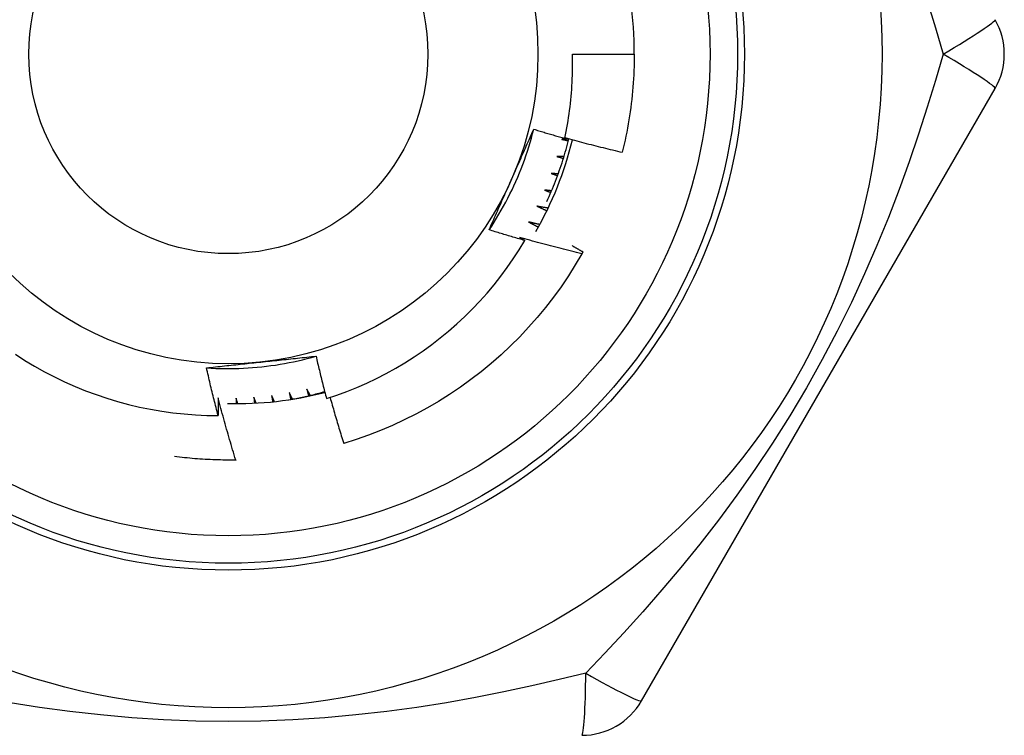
# Model space of a CAD drawing. Header units: inches. Extents: x 6 to 173, y 11 to 93.
# Tile 27 of 214: x 7.43 to 7.711, y 38.058 to 38.262. Entities that reach past the tile are written whole.
import ezdxf

# ---------------------------------------------------------------- set-up
doc = ezdxf.new("R2010")
doc.units = ezdxf.units.IN
doc.header["$MEASUREMENT"] = 0
doc.layers.add('Visible Edges(ANSI)', color=7, linetype='Continuous', lineweight=25)
doc.layers.add('Visible Tangent Edges(ANSI)', color=7, linetype='Continuous', lineweight=25)

msp = doc.modelspace()

# ---------------------------------------------------------------- linework, layer by layer
at = {"layer": 'Visible Edges(ANSI)'}
for p, q in [((7.587875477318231, 38.25253027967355), (7.605590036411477, 38.25253027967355)), ((7.607646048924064, 38.06749098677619), (7.708795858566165, 38.24268759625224)), ((7.49171983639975, 38.13641076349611), (7.491573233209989, 38.13640798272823))]:
    msp.add_line(p, q, dxfattribs=at)
at = {"layer": 'Visible Edges(ANSI)', "flags": 128}
for points in [[(7.585673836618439, 38.22843770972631), (7.585883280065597, 38.22942687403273), (7.586082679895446, 38.23041837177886), (7.5862719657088, 38.23141199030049), (7.586451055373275, 38.23240725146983), (7.586619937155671, 38.23340404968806), (7.586778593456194, 38.23440230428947), (7.586927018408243, 38.23540193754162), (7.58706520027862, 38.23640287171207), (7.587193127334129, 38.2374050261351), (7.58731079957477, 38.23840832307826), (7.587418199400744, 38.23941268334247), (7.587515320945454, 38.24041802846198), (7.587602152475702, 38.24142427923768), (7.587678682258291, 38.24243135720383), (7.587744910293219, 38.24343918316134), (7.587800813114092, 38.24444767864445), (7.587846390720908, 38.24545676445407), (7.587881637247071, 38.24646636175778), (7.587906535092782, 38.24747639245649), (7.587921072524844, 38.24848677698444), (7.58792523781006, 38.24949743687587), (7.587919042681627, 38.25050829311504), (7.587902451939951, 38.25151926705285), (7.587875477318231, 38.25253027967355)], [(7.605590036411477, 38.25253027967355), (7.605584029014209, 38.25134865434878), (7.605565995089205, 38.25016715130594), (7.605535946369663, 38.24898589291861), (7.605493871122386, 38.2478050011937), (7.60543979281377, 38.24662459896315), (7.605373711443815, 38.2454448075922), (7.605295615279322, 38.24426575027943), (7.605205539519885, 38.24308754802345), (7.605103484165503, 38.24191032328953), (7.604989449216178, 38.24073419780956), (7.604863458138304, 38.23955929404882), (7.604725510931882, 38.23838573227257), (7.604575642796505, 38.23721363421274), (7.604413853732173, 38.23604312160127), (7.604240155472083, 38.23487431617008), (7.60405458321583, 38.23370733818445), (7.603857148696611, 38.23254230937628), (7.60364787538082, 38.23137934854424), (7.603426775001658, 38.23021857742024), (7.603193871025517, 38.22906011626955), (7.602949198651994, 38.2279040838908), (7.602692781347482, 38.22675060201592), (7.602424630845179, 38.22559978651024), (7.602144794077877, 38.22445176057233)], [(7.564060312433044, 38.2022516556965), (7.564789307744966, 38.20335103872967), (7.565501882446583, 38.20446114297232), (7.566197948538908, 38.2055817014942), (7.566877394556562, 38.20671244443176), (7.567540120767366, 38.20785310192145), (7.568186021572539, 38.20900340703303), (7.568815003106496, 38.21016308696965), (7.569426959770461, 38.21133187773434), (7.57002179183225, 38.21250950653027), (7.570599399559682, 38.21369570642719), (7.57115967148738, 38.21489021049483), (7.57170251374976, 38.21609274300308), (7.57222782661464, 38.21730304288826), (7.572735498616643, 38.21852083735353), (7.573225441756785, 38.21974585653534), (7.573697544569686, 38.22097783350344), (7.574151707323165, 38.22221650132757), (7.574587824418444, 38.2234615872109), (7.575005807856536, 38.22471282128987), (7.575405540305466, 38.22596993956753), (7.575786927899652, 38.22723266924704), (7.576149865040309, 38.22850074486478), (7.576494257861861, 38.22977389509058), (7.576819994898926, 38.23105185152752)], [(7.570372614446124, 38.2165004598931), (7.570644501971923, 38.2171111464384), (7.57091613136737, 38.21772128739), (7.57118748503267, 38.2183308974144), (7.571458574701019, 38.21894000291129), (7.571729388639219, 38.21954862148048), (7.571999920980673, 38.22015677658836), (7.572270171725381, 38.22076448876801), (7.57254014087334, 38.22137177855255), (7.572809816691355, 38.22197866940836), (7.573079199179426, 38.22258517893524), (7.573348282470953, 38.22319133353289), (7.573617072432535, 38.2237971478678), (7.573885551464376, 38.22440264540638), (7.574153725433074, 38.22500785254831), (7.574421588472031, 38.22561278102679), (7.574689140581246, 38.22621746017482), (7.574956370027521, 38.22682190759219), (7.575223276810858, 38.2274261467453), (7.575489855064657, 38.2280301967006), (7.575756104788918, 38.22863407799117), (7.57602202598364, 38.22923781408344), (7.576287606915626, 38.22984142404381), (7.576552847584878, 38.23044492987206), (7.576817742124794, 38.23104835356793)], [(7.576817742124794, 38.23104835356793), (7.577185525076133, 38.2309351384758), (7.577553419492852, 38.23082230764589), (7.577921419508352, 38.23070986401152), (7.578289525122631, 38.23059780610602), (7.578657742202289, 38.2304861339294), (7.579026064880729, 38.23037484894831), (7.579394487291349, 38.23026394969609), (7.579763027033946, 38.23015343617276), (7.580131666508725, 38.23004330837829), (7.580500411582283, 38.22993356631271), (7.580869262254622, 38.229824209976), (7.581238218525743, 38.22971524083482), (7.581607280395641, 38.22960665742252), (7.581976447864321, 38.2294984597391), (7.582345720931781, 38.22939064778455), (7.582715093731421, 38.22928322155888), (7.583084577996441, 38.22917618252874), (7.583454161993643, 38.22906952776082), (7.583823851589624, 38.22896326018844), (7.584193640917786, 38.22885737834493), (7.584563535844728, 38.22875188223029), (7.584933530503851, 38.22864677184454), (7.585303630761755, 38.22854204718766), (7.585673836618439, 38.22843770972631)], [(7.585716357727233, 38.22863456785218), (7.586396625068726, 38.22844556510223), (7.58707726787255, 38.22825783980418), (7.587758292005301, 38.22807139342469), (7.588439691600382, 38.22788622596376), (7.589121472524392, 38.22770233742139), (7.58980362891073, 38.22751972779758), (7.590486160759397, 38.22733839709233), (7.591169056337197, 38.22715834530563), (7.591852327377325, 38.2269795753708), (7.592535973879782, 38.22680208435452), (7.593219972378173, 38.22662587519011), (7.593904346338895, 38.22645094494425), (7.594589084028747, 38.22627729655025), (7.59527418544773, 38.22610492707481), (7.595959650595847, 38.22593384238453), (7.596645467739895, 38.22576403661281), (7.597331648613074, 38.22559551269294), (7.598018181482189, 38.22542827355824), (7.598705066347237, 38.22526231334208), (7.599392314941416, 38.2250976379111), (7.600079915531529, 38.22493424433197), (7.600767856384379, 38.2247721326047), (7.601456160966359, 38.22461130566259), (7.602144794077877, 38.22445176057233)], [(7.580543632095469, 38.21033387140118), (7.580875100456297, 38.21105695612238), (7.581200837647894, 38.21178264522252), (7.581520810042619, 38.21251090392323), (7.581834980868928, 38.21324164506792), (7.582143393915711, 38.21397489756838), (7.582445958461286, 38.21471055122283), (7.582742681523, 38.21544854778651), (7.583033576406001, 38.21618893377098), (7.583318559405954, 38.21693154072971), (7.583597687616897, 38.21767644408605), (7.583870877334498, 38.21842347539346), (7.584138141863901, 38.21917268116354), (7.584399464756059, 38.21992396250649), (7.584654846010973, 38.22067731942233), (7.584904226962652, 38.22143265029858), (7.585147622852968, 38.22218994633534), (7.585385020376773, 38.22294916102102), (7.585616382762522, 38.22371020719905), (7.585841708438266, 38.22447305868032), (7.586060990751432, 38.22523769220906), (7.58627420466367, 38.22600404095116), (7.586481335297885, 38.22677203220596), (7.586682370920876, 38.22754164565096), (7.58687731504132, 38.22831285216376)], [(7.586856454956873, 38.2282290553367), (7.586771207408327, 38.2282258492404), (7.586685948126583, 38.2282226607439), (7.586600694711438, 38.2282194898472), (7.586515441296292, 38.22821633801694), (7.586430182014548, 38.22821320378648), (7.586344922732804, 38.22821008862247), (7.58625966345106, 38.22820699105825), (7.586174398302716, 38.22820391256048), (7.586089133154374, 38.22820085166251), (7.586003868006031, 38.22819780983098), (7.585918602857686, 38.22819478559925), (7.585833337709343, 38.22819178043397), (7.585748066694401, 38.22818879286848), (7.585662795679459, 38.22818582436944), (7.585577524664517, 38.2281828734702), (7.585492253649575, 38.22817994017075), (7.585406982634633, 38.22817702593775), (7.585321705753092, 38.2281741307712), (7.585236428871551, 38.22817125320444), (7.585151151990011, 38.22816839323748), (7.585065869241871, 38.22816555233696), (7.58498059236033, 38.22816272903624), (7.58489530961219, 38.22815992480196), (7.58481002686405, 38.22815713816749)], [(7.58481002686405, 38.22815713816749), (7.584890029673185, 38.22813929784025), (7.58497002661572, 38.22812143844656), (7.585050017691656, 38.22810356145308), (7.585130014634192, 38.22808566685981), (7.585209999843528, 38.22806775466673), (7.585289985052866, 38.22804982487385), (7.585369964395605, 38.22803187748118), (7.585449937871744, 38.22801391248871), (7.585529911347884, 38.22799592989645), (7.585609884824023, 38.22797792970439), (7.585689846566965, 38.22795991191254), (7.585769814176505, 38.22794187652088), (7.585849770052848, 38.22792382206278), (7.585929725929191, 38.22790575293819), (7.586009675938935, 38.22788766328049), (7.586089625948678, 38.2278695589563), (7.586169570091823, 38.22785143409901), (7.58624950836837, 38.22783329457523), (7.586329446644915, 38.22781513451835), (7.586409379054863, 38.22779695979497), (7.58648931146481, 38.2277787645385), (7.586569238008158, 38.22776055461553), (7.586649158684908, 38.22774232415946), (7.586729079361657, 38.2277240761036)], [(7.583416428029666, 38.22324035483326), (7.583495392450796, 38.2232183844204), (7.583574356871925, 38.22319639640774), (7.583653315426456, 38.22317439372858), (7.583732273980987, 38.22315237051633), (7.58381122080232, 38.22313032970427), (7.583890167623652, 38.22310827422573), (7.583969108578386, 38.22308619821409), (7.584048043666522, 38.22306410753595), (7.584126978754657, 38.22304199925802), (7.584205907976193, 38.22301987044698), (7.584284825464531, 38.22299772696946), (7.584363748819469, 38.22297556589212), (7.584442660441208, 38.222953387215), (7.584521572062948, 38.22293119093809), (7.584600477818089, 38.22290897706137), (7.58467937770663, 38.22288674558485), (7.584758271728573, 38.22286449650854), (7.584837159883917, 38.22284223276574), (7.584916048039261, 38.22281994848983), (7.584994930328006, 38.22279764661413), (7.585073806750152, 38.22277533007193), (7.585152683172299, 38.22275299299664), (7.585231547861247, 38.22273064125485), (7.585310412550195, 38.22270827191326)], [(7.585463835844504, 38.22320595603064), (7.585378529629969, 38.22320717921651), (7.585293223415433, 38.22320842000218), (7.585207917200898, 38.22320967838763), (7.585122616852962, 38.2232109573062), (7.585037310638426, 38.22321225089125), (7.584952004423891, 38.2232135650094), (7.584866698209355, 38.22321489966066), (7.584781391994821, 38.2232162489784), (7.584696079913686, 38.22321761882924), (7.584610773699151, 38.22321900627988), (7.584525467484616, 38.22322041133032), (7.584440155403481, 38.22322183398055), (7.584354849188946, 38.22322327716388), (7.584269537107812, 38.223224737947), (7.584184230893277, 38.22322621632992), (7.584098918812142, 38.22322771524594), (7.584013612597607, 38.22322923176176), (7.583928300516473, 38.22323076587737), (7.583842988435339, 38.22323231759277), (7.583757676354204, 38.22323388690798), (7.58367236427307, 38.22323547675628), (7.583587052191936, 38.22323708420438), (7.583501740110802, 38.22323870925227), (7.583416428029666, 38.22324035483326)], [(7.581769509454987, 38.21840253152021), (7.581847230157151, 38.21837649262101), (7.581924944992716, 38.21835043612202), (7.582002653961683, 38.21832436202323), (7.582080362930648, 38.21829827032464), (7.582158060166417, 38.21827216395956), (7.582235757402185, 38.21824603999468), (7.582313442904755, 38.2182198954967), (7.582391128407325, 38.21819373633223), (7.582468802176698, 38.21816756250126), (7.582546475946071, 38.21814136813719), (7.582624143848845, 38.21811515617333), (7.58270180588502, 38.21808892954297), (7.582779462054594, 38.21806268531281), (7.582857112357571, 38.21803642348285), (7.58293475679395, 38.21801014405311), (7.583012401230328, 38.21798384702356), (7.583090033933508, 38.21795753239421), (7.583167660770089, 38.21793120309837), (7.583245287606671, 38.21790485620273), (7.583322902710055, 38.21787848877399), (7.583400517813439, 38.21785210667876), (7.583478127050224, 38.21782570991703), (7.583555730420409, 38.21779929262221), (7.583633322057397, 38.21777285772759)], [(7.583812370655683, 38.21826191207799), (7.583727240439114, 38.21826755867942), (7.583642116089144, 38.21827322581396), (7.583556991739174, 38.21827891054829), (7.583471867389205, 38.21828461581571), (7.583386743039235, 38.21829033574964), (7.583301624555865, 38.21829607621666), (7.583216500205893, 38.21830183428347), (7.583131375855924, 38.21830760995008), (7.583046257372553, 38.21831340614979), (7.582961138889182, 38.2183192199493), (7.582876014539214, 38.2183250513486), (7.582790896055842, 38.2183309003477), (7.582705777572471, 38.21833676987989), (7.582620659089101, 38.21834265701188), (7.58253554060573, 38.21834856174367), (7.582450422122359, 38.21835448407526), (7.582365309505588, 38.21836042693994), (7.582280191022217, 38.21836638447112), (7.582195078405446, 38.21837236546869), (7.582109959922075, 38.21837836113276), (7.582024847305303, 38.21838437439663), (7.581939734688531, 38.21839040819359), (7.58185462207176, 38.21839645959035), (7.581769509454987, 38.21840253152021)], [(7.564060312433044, 38.2022516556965), (7.564319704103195, 38.20284276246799), (7.564579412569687, 38.20343388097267), (7.564839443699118, 38.20402504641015), (7.565099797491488, 38.20461628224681), (7.565360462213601, 38.20520762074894), (7.565621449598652, 38.20579908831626), (7.565882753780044, 38.20639071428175), (7.566144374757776, 38.2069825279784), (7.566406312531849, 38.2075745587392), (7.566668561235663, 38.20816683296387), (7.566931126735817, 38.20875937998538), (7.567194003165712, 38.20935223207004), (7.567457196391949, 38.20994541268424), (7.567720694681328, 38.21053895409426), (7.567984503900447, 38.21113288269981), (7.568248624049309, 38.21172722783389), (7.568513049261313, 38.21232201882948), (7.568777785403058, 38.21291728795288), (7.569042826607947, 38.21351305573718), (7.569308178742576, 38.21410935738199), (7.569573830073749, 38.21470621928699), (7.569839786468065, 38.21530367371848), (7.570106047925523, 38.21590174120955), (7.570372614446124, 38.2165004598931)], [(7.579873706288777, 38.21365670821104), (7.579949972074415, 38.21362667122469), (7.580026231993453, 38.21359661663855), (7.580102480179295, 38.21356654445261), (7.580178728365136, 38.21353645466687), (7.580254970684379, 38.21350635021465), (7.580331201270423, 38.21347622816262), (7.580407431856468, 38.21344608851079), (7.580483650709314, 38.21341593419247), (7.580559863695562, 38.21338575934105), (7.58063607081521, 38.21335556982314), (7.58071227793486, 38.21332536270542), (7.580788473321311, 38.21329514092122), (7.580864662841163, 38.21326490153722), (7.580940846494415, 38.21323464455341), (7.581017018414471, 38.21320436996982), (7.581093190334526, 38.21317407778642), (7.581169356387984, 38.21314377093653), (7.581245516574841, 38.21311344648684), (7.581321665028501, 38.21308310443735), (7.581397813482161, 38.21305274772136), (7.581473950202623, 38.21302237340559), (7.581550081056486, 38.21299198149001), (7.58162620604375, 38.21296157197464), (7.581702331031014, 38.21293114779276)], [(7.581906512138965, 38.21341024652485), (7.581821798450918, 38.21342030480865), (7.581737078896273, 38.21343038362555), (7.581652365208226, 38.21344048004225), (7.581567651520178, 38.21345059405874), (7.58148294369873, 38.21346072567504), (7.581398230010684, 38.21347087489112), (7.581313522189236, 38.21348104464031), (7.581228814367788, 38.2134912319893), (7.581144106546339, 38.21350143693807), (7.58105940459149, 38.21351165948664), (7.580974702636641, 38.21352190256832), (7.580890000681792, 38.21353216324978), (7.580805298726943, 38.21354244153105), (7.580720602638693, 38.21355273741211), (7.580635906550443, 38.21356305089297), (7.580551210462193, 38.21357338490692), (7.580466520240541, 38.21358373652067), (7.580381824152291, 38.21359410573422), (7.580297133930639, 38.21360449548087), (7.580212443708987, 38.21361489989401), (7.580127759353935, 38.21362532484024), (7.580043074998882, 38.21363576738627), (7.579958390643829, 38.2136462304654), (7.579873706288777, 38.21365670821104)], [(7.577734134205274, 38.20901568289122), (7.577851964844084, 38.20896204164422), (7.577969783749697, 38.20890835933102), (7.578087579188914, 38.20885463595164), (7.578205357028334, 38.20880087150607), (7.578323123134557, 38.2087470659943), (7.578440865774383, 38.20869321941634), (7.578558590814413, 38.20863932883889), (7.578676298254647, 38.20858540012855), (7.578793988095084, 38.20853143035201), (7.578911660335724, 38.20847741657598), (7.579029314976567, 38.20842336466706), (7.579146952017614, 38.20836927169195), (7.579264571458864, 38.20831513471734), (7.579382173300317, 38.20826095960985), (7.579499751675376, 38.20820674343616), (7.579617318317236, 38.20815248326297), (7.579734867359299, 38.20809818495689), (7.579852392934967, 38.20804384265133), (7.579969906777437, 38.20798946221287), (7.580087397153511, 38.20793504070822), (7.580204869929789, 38.20788057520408), (7.58032232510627, 38.20782607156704), (7.580439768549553, 38.20777152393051), (7.58055718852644, 38.20771693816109)], [(7.580919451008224, 38.20846533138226), (7.580786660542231, 38.20848774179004), (7.580653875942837, 38.20851019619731), (7.580521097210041, 38.20853269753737), (7.580388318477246, 38.20855524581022), (7.580255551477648, 38.20857783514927), (7.580122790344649, 38.20860047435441), (7.57999003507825, 38.20862315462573), (7.579857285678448, 38.20864588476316), (7.579724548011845, 38.20866865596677), (7.579591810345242, 38.20869147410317), (7.579459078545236, 38.20871433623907), (7.579326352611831, 38.20873724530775), (7.579193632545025, 38.20876020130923), (7.579060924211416, 38.2087831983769), (7.578928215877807, 38.20880624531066), (7.578795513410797, 38.20882933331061), (7.578662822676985, 38.20885246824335), (7.578530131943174, 38.20887565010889), (7.578397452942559, 38.20889887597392), (7.578264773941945, 38.20892214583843), (7.578132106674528, 38.20894546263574), (7.577999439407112, 38.20896882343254), (7.577866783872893, 38.20899223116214), (7.577734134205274, 38.20901568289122)], [(7.575356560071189, 38.20449196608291), (7.575471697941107, 38.20443215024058), (7.575586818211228, 38.20437229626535), (7.575701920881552, 38.20431240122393), (7.57581700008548, 38.20425246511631), (7.575932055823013, 38.20419248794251), (7.576047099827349, 38.20413247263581), (7.576162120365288, 38.20407241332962), (7.576277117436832, 38.20401231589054), (7.57639209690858, 38.20395218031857), (7.57650705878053, 38.2038920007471), (7.576621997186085, 38.20383178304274), (7.576736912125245, 38.20377152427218), (7.576851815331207, 38.20371122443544), (7.576966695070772, 38.2036508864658), (7.577081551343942, 38.20359050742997), (7.577196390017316, 38.20353008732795), (7.577311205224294, 38.20346962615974), (7.577426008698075, 38.20340912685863), (7.577540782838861, 38.20334858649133), (7.57765553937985, 38.20328800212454), (7.577770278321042, 38.20322738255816), (7.577884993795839, 38.20316672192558), (7.577999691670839, 38.20310602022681), (7.578114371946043, 38.20304527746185)], [(7.578517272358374, 38.2037751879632), (7.578385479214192, 38.20380453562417), (7.57825369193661, 38.20383392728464), (7.578121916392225, 38.20386336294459), (7.57799014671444, 38.20389284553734), (7.577858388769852, 38.20392237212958), (7.577726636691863, 38.20395194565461), (7.577594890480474, 38.20398156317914), (7.577463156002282, 38.20401122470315), (7.577331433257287, 38.20404093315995), (7.577199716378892, 38.20407068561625), (7.577068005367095, 38.20410048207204), (7.576936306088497, 38.20413032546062), (7.576804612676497, 38.20416021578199), (7.576672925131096, 38.20419014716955), (7.576541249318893, 38.2042201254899), (7.576409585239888, 38.20425015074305), (7.576277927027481, 38.20428021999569), (7.576146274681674, 38.20431033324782), (7.576014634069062, 38.20434049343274), (7.575883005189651, 38.20437069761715), (7.575751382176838, 38.20440094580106), (7.575619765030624, 38.20443124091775), (7.575488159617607, 38.20446158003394), (7.575356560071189, 38.20449196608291)], [(7.574262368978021, 38.19920351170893), (7.573835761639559, 38.19932497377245), (7.573409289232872, 38.19944691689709), (7.572982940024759, 38.19956934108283), (7.572556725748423, 38.19969225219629), (7.572130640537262, 38.19981563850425), (7.571704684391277, 38.19993951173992), (7.571278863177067, 38.2000638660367), (7.570853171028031, 38.2001887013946), (7.570427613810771, 38.20031402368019), (7.570002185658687, 38.2004398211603), (7.569576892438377, 38.20056610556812), (7.569151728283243, 38.20069287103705), (7.568726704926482, 38.20082011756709), (7.568301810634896, 38.20094784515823), (7.567877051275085, 38.20107605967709), (7.56745242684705, 38.20120474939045), (7.567027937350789, 38.20133392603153), (7.566603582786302, 38.20146358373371), (7.566179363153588, 38.201593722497), (7.565755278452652, 38.20172434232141), (7.565331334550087, 38.20185544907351), (7.5649075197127, 38.20198703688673), (7.564483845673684, 38.20211910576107), (7.564060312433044, 38.2022516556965)], [(7.517521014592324, 38.15397124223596), (7.520456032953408, 38.15495417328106), (7.523363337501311, 38.15602671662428), (7.526239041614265, 38.15718782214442), (7.529074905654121, 38.15843419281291), (7.531868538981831, 38.15976452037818), (7.53461809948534, 38.16117771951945), (7.537321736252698, 38.16267268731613), (7.539977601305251, 38.1642483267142), (7.542583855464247, 38.1659035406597), (7.545138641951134, 38.16763723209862), (7.547640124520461, 38.16944830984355), (7.550086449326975, 38.17133567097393), (7.552475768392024, 38.17329822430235), (7.554806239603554, 38.17533486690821), (7.557076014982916, 38.17744450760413), (7.559280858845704, 38.17962363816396), (7.561415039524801, 38.18186655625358), (7.563477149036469, 38.18417143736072), (7.565465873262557, 38.18653652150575), (7.567379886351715, 38.18896005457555), (7.569217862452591, 38.19144027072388), (7.570978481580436, 38.19397542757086), (7.572660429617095, 38.19656375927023), (7.574262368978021, 38.19920351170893)], [(7.57274739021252, 38.20009775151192), (7.572810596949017, 38.20006063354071), (7.572873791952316, 38.2000235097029), (7.572936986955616, 38.1999863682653), (7.573000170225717, 38.19994921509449), (7.573063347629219, 38.1999120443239), (7.573126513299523, 38.1998748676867), (7.573189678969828, 38.1998376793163), (7.573252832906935, 38.1998004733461), (7.573315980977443, 38.19976325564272), (7.573379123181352, 38.19972602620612), (7.573442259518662, 38.19968878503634), (7.573505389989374, 38.19965153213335), (7.573568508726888, 38.19961426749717), (7.573631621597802, 38.19957699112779), (7.573694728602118, 38.19953969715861), (7.573757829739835, 38.19950239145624), (7.573820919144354, 38.19946507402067), (7.573884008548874, 38.19942775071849), (7.573947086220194, 38.19939040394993), (7.574010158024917, 38.19935305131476), (7.574073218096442, 38.1993156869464), (7.574136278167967, 38.19927830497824), (7.574199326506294, 38.19924091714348), (7.574262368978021, 38.19920351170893)], [(7.590585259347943, 38.19543195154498), (7.589838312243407, 38.1956097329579), (7.589091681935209, 38.19578896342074), (7.588345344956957, 38.19596963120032), (7.587599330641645, 38.19615174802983), (7.586853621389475, 38.19633531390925), (7.586108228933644, 38.19652032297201), (7.585363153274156, 38.19670677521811), (7.584618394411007, 38.19689467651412), (7.583873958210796, 38.19708402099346), (7.583129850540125, 38.19727480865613), (7.582386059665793, 38.19746704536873), (7.581642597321, 38.19766073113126), (7.580899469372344, 38.19785586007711), (7.580156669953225, 38.19805243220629), (7.579414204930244, 38.1982504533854), (7.5786720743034, 38.19844992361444), (7.577930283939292, 38.1986508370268), (7.57718883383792, 38.19885319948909), (7.576447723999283, 38.19905700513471), (7.575706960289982, 38.19926225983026), (7.574966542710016, 38.19946896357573), (7.574226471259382, 38.19967711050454), (7.573486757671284, 38.19988670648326), (7.57274739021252, 38.20009775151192)], [(7.587801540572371, 38.19772753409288), (7.587930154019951, 38.19765441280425), (7.588058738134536, 38.19758123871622), (7.588187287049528, 38.19750801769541), (7.588315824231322, 38.19743474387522), (7.588444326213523, 38.19736141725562), (7.588572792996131, 38.19728803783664), (7.58870124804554, 38.19721460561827), (7.588829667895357, 38.19714112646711), (7.588958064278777, 38.19706759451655), (7.589086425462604, 38.19699400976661), (7.589214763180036, 38.19692037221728), (7.589343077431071, 38.19684668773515), (7.589471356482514, 38.19677294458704), (7.589599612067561, 38.19669915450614), (7.589727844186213, 38.19662531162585), (7.589856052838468, 38.19655142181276), (7.589984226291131, 38.19647747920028), (7.590112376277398, 38.19640347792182), (7.590240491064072, 38.19632942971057), (7.590368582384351, 38.19625533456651), (7.590496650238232, 38.19618118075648), (7.59062469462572, 38.19610698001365), (7.590752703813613, 38.19603272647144), (7.590880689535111, 38.19595842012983)], [(7.590585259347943, 38.19543195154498), (7.588704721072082, 38.19222218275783), (7.586722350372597, 38.18907428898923), (7.584640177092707, 38.18599149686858), (7.582460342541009, 38.18297696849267), (7.580185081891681, 38.18003380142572), (7.577816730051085, 38.17716501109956), (7.57535771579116, 38.17437354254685), (7.572810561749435, 38.17166225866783), (7.570177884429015, 38.16903394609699), (7.567462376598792, 38.16649129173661), (7.564666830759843, 38.16403691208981), (7.561794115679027, 38.16167332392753), (7.558847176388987, 38.15940295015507), (7.555829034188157, 38.15722812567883), (7.552742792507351, 38.15515106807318), (7.549591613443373, 38.15317392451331), (7.546378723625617, 38.15129871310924), (7.543107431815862, 38.14952736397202), (7.539781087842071, 38.1478616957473), (7.536403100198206, 38.14630339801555), (7.532976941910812, 38.14485410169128), (7.529506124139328, 38.14351526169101), (7.525994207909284, 38.14228827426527), (7.522444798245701, 38.14117439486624)], [(7.590880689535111, 38.19595842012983), (7.59086842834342, 38.19593645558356), (7.59085616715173, 38.1959144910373), (7.590843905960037, 38.19589252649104), (7.590831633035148, 38.19587056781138), (7.590819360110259, 38.19584861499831), (7.59080708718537, 38.19582666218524), (7.590794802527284, 38.19580470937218), (7.590782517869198, 38.19578276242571), (7.590770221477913, 38.19576081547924), (7.590757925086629, 38.19573887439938), (7.590745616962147, 38.19571693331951), (7.590733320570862, 38.19569499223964), (7.590721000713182, 38.19567306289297), (7.5907086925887, 38.1956511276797), (7.590696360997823, 38.19562919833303), (7.590684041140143, 38.19560726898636), (7.590671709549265, 38.19558534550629), (7.590659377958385, 38.19556342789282), (7.59064703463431, 38.19554150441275), (7.590634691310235, 38.19551959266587), (7.590622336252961, 38.1954976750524), (7.590609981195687, 38.19547576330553), (7.590597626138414, 38.19545385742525), (7.590585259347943, 38.19543195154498)], [(7.428529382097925, 38.16666346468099), (7.431245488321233, 38.16491505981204), (7.434014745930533, 38.16325049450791), (7.43683531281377, 38.16167113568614), (7.439705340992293, 38.16017833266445), (7.442622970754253, 38.15877343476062), (7.445586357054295, 38.15745779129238), (7.448589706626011, 38.15623432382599), (7.451625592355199, 38.15510598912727), (7.454691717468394, 38.15407335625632), (7.457785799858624, 38.15313698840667), (7.460905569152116, 38.15229745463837), (7.464048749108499, 38.15155530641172), (7.467213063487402, 38.15091113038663), (7.470396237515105, 38.15036545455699), (7.473595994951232, 38.14991887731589), (7.476810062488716, 38.14957192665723), (7.48003616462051, 38.14932518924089), (7.483272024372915, 38.14917922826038), (7.486514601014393, 38.14913459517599)], [(7.48321174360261, 38.16277507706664), (7.484528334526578, 38.16269344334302), (7.485846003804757, 38.1626313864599), (7.487164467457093, 38.16258885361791), (7.488483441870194, 38.16256580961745), (7.489802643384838, 38.16256220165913), (7.491121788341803, 38.16257798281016), (7.492440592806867, 38.16261311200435), (7.493758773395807, 38.16266753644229), (7.495076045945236, 38.16274120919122), (7.496392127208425, 38.16283408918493), (7.497706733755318, 38.16294612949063), (7.499019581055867, 38.16307727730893), (7.50033038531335, 38.16322749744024), (7.501638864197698, 38.16339673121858), (7.502944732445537, 38.16358494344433), (7.504247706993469, 38.16379208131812), (7.505547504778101, 38.16401809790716), (7.506843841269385, 38.16426294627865), (7.508136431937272, 38.1645265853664), (7.50942499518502, 38.16480896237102), (7.510709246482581, 38.16511003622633), (7.511988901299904, 38.16542975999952), (7.513263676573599, 38.16576808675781), (7.514533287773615, 38.1661249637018)], [(7.48321174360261, 38.16277507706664), (7.483853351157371, 38.16284599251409), (7.484495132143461, 38.16291663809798), (7.485137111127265, 38.16298702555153), (7.485779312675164, 38.16305717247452), (7.486421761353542, 38.16312709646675), (7.48706448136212, 38.16319680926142), (7.487707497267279, 38.16326632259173), (7.488350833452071, 38.16333565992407), (7.488994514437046, 38.16340483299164), (7.489638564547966, 38.16347385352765), (7.490283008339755, 38.16354273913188), (7.490927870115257, 38.16361150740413), (7.491573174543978, 38.1636801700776), (7.492218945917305, 38.16374874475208), (7.49286520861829, 38.16381724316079), (7.493511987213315, 38.1638856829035), (7.494159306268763, 38.16395407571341), (7.494807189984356, 38.16402243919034), (7.495455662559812, 38.16409079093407), (7.496104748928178, 38.1641591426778), (7.496754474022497, 38.16422751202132), (7.497404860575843, 38.16429591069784), (7.49805593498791, 38.16436436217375), (7.498707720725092, 38.16443286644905)], [(7.498707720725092, 38.16443286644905), (7.499372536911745, 38.16450274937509), (7.500036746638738, 38.16457257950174), (7.500700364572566, 38.164642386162), (7.501363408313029, 38.16471216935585), (7.502025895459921, 38.16478194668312), (7.502687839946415, 38.16485173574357), (7.503349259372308, 38.16492154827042), (7.504010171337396, 38.16499139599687), (7.504670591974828, 38.16506129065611), (7.505330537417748, 38.16513125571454), (7.505990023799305, 38.16520129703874), (7.506649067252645, 38.16527142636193), (7.507307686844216, 38.16534166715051), (7.507965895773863, 38.16541201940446), (7.508623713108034, 38.16548251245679), (7.509281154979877, 38.16555314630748), (7.509938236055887, 38.16562394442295), (7.510594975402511, 38.16569491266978), (7.511251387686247, 38.16576607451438), (7.511907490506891, 38.16583743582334), (7.512563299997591, 38.16590900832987), (7.513218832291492, 38.16598081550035), (7.513874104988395, 38.16605286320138), (7.514529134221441, 38.16612516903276)], [(7.514529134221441, 38.16612516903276), (7.514645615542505, 38.16561659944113), (7.514762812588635, 38.16510821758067), (7.514880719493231, 38.16460001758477), (7.514999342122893, 38.16409200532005), (7.515118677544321, 38.16358417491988), (7.515238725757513, 38.16307652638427), (7.515359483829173, 38.16256906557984), (7.515480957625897, 38.16206179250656), (7.51560313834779, 38.16155470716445), (7.515726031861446, 38.16104780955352), (7.515849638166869, 38.16054109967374), (7.515973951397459, 38.16003457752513), (7.516098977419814, 38.15952824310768), (7.516224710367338, 38.15902210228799), (7.516351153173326, 38.15851614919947), (7.516478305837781, 38.15801038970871), (7.516606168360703, 38.15750481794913), (7.516734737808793, 38.1569994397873), (7.516864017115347, 38.15649425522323), (7.516994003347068, 38.15598926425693), (7.517124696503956, 38.15548446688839), (7.517256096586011, 38.15497986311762), (7.517388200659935, 38.15447545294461), (7.517521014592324, 38.15397124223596)], [(7.486514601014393, 38.14913459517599), (7.48636733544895, 38.14970038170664), (7.486220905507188, 38.15026640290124), (7.486075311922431, 38.15083264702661), (7.48593055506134, 38.15139912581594), (7.485786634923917, 38.15196581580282), (7.485643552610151, 38.15253274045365), (7.485501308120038, 38.15309988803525), (7.485359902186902, 38.1536672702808), (7.485219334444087, 38.15423486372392), (7.485079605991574, 38.15480268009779), (7.48494071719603, 38.15537071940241), (7.484802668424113, 38.15593898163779), (7.484665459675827, 38.15650746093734), (7.484529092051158, 38.15707616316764), (7.484393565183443, 38.15764508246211), (7.484258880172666, 38.15821421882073), (7.484125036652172, 38.15878357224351), (7.483992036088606, 38.15935314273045), (7.483859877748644, 38.15992293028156), (7.483728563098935, 38.16049293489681), (7.483598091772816, 38.16106315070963), (7.483468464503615, 38.16163357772), (7.483339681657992, 38.16220422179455), (7.48321174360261, 38.16277507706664)], [(7.50667314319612, 38.15362525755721), (7.507107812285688, 38.15370195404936), (7.507542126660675, 38.15378053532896), (7.507976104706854, 38.1538610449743), (7.508409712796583, 38.15394344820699), (7.508842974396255, 38.15402778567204), (7.509275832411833, 38.15411398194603), (7.509708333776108, 38.15420211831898), (7.510140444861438, 38.15429216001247), (7.510572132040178, 38.15438407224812), (7.511003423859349, 38.15447789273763), (7.511434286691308, 38.15457358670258), (7.511864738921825, 38.15467119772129), (7.512294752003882, 38.15477068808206), (7.512724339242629, 38.15487210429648), (7.51315345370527, 38.15497536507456), (7.513582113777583, 38.15508051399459), (7.514010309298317, 38.15518755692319), (7.514438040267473, 38.15529649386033), (7.514865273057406, 38.15540729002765), (7.515292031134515, 38.15551998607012), (7.515718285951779, 38.15563454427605), (7.516144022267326, 38.15575097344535), (7.516569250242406, 38.1558692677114), (7.516993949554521, 38.15598943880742)], [(7.506892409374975, 38.1556612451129), (7.506909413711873, 38.15558106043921), (7.506926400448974, 38.1555008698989), (7.506943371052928, 38.15542067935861), (7.506960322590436, 38.15534048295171), (7.506977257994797, 38.15526028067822), (7.506994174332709, 38.15518007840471), (7.507011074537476, 38.15509987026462), (7.507027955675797, 38.15501965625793), (7.507044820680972, 38.15493944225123), (7.507061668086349, 38.15485922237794), (7.50707849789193, 38.15477899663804), (7.507095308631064, 38.15469876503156), (7.507112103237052, 38.15461853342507), (7.507128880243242, 38.15453829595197), (7.507145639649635, 38.15445805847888), (7.507162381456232, 38.15437781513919), (7.507179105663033, 38.15429756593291), (7.507195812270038, 38.15421731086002), (7.507212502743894, 38.15413705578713), (7.507229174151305, 38.15405678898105), (7.507245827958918, 38.15397653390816), (7.507262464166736, 38.15389626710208), (7.507279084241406, 38.1538159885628), (7.507295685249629, 38.15373571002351)], [(7.507807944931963, 38.15382962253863), (7.507769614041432, 38.15390582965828), (7.507731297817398, 38.15398206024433), (7.507692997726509, 38.15405829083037), (7.50765471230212, 38.15413453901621), (7.507616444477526, 38.15421078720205), (7.50757819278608, 38.15428704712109), (7.507539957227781, 38.15436331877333), (7.507501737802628, 38.15443959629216), (7.507463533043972, 38.15451588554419), (7.507425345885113, 38.15459218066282), (7.507387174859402, 38.15466848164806), (7.507349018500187, 38.15474479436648), (7.507310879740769, 38.15482111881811), (7.507272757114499, 38.15489744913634), (7.507234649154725, 38.15497379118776), (7.507196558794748, 38.15505013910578), (7.507158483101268, 38.1551264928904), (7.507120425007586, 38.15520285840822), (7.507082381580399, 38.15527923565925), (7.507044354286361, 38.15535561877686), (7.507006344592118, 38.15543201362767), (7.506968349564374, 38.15550841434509), (7.506930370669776, 38.1555848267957), (7.506892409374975, 38.1556612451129)], [(7.511896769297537, 38.1566972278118), (7.511917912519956, 38.15661803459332), (7.511939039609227, 38.15653883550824), (7.511960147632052, 38.15645963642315), (7.51198123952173, 38.15638042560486), (7.512002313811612, 38.15630121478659), (7.512023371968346, 38.1562219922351), (7.512044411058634, 38.15614276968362), (7.512065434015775, 38.15606354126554), (7.51208643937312, 38.15598431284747), (7.512107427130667, 38.15590507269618), (7.512128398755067, 38.15582583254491), (7.512149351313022, 38.15574658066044), (7.512170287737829, 38.15566732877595), (7.51219120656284, 38.15558807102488), (7.512212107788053, 38.15550880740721), (7.512232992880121, 38.15542954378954), (7.512253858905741, 38.15535026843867), (7.512274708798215, 38.15527099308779), (7.512295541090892, 38.15519171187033), (7.512316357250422, 38.15511242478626), (7.512337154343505, 38.15503313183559), (7.51235793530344, 38.15495383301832), (7.512378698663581, 38.15487453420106), (7.512399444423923, 38.15479522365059)], [(7.512906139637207, 38.15491559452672), (7.512863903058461, 38.15498971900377), (7.512821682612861, 38.1550638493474), (7.51277947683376, 38.15513799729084), (7.512737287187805, 38.15521214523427), (7.512695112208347, 38.1552863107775), (7.512652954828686, 38.15536048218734), (7.512610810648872, 38.15543466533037), (7.512568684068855, 38.15550885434), (7.512526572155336, 38.15558305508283), (7.512484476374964, 38.15565726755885), (7.512442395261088, 38.15573148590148), (7.512400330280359, 38.1558057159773), (7.512358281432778, 38.15587995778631), (7.512316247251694, 38.15595420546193), (7.512274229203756, 38.15602846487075), (7.512232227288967, 38.15610273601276), (7.512190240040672, 38.15617701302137), (7.512148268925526, 38.15625130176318), (7.512106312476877, 38.1563255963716), (7.512064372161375, 38.1563999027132), (7.51202244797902, 38.156474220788), (7.511980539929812, 38.15654855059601), (7.511938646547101, 38.15662288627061), (7.511896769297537, 38.1566972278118)], [(7.486541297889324, 38.15414605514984), (7.486541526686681, 38.15393726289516), (7.486541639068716, 38.15372847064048), (7.486541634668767, 38.1535196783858), (7.486541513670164, 38.15331088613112), (7.486541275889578, 38.15310208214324), (7.486540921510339, 38.15289328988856), (7.486540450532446, 38.15268448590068), (7.486539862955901, 38.1524756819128), (7.486539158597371, 38.15226687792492), (7.486538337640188, 38.15205807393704), (7.48653740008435, 38.15184925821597), (7.486536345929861, 38.15164045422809), (7.48653517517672, 38.15143163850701), (7.486533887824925, 38.15122282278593), (7.486532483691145, 38.15101400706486), (7.486530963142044, 38.15080519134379), (7.48652932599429, 38.15059637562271), (7.486527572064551, 38.15038754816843), (7.486525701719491, 38.15017873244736), (7.486523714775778, 38.14996990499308), (7.48652161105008, 38.14976107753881), (7.48651939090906, 38.14955225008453), (7.486517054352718, 38.14934342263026), (7.486514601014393, 38.14913459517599)], [(7.491573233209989, 38.13640798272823), (7.491347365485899, 38.13714182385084), (7.491122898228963, 38.13787613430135), (7.49089983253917, 38.13861090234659), (7.490678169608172, 38.13934613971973), (7.490457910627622, 38.14008184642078), (7.490239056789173, 38.14081801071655), (7.490021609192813, 38.14155464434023), (7.489805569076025, 38.14229172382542), (7.489590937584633, 38.14302927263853), (7.489377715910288, 38.14376726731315), (7.489165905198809, 38.14450571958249), (7.488955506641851, 38.14524462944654), (7.488746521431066, 38.1459839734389), (7.488538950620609, 38.14672377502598), (7.488332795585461, 38.14746402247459), (7.488128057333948, 38.1482047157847), (7.487924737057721, 38.14894585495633), (7.487722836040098, 38.14968742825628), (7.487522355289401, 38.15042944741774), (7.48732329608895, 38.15117190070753), (7.48712565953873, 38.15191478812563), (7.486929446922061, 38.15265810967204), (7.4867346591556, 38.15340186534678), (7.486541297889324, 38.15414605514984)], [(7.491651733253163, 38.15412778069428), (7.491655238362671, 38.15406197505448), (7.491658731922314, 38.15399616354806), (7.491662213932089, 38.15393036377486), (7.491665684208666, 38.15386455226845), (7.491669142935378, 38.15379874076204), (7.491672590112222, 38.15373294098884), (7.4916760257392, 38.15366712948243), (7.491679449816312, 38.15360131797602), (7.491682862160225, 38.15353550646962), (7.491686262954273, 38.15346968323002), (7.491689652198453, 38.15340387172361), (7.491693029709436, 38.1533380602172), (7.491696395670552, 38.15327224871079), (7.491699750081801, 38.15320642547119), (7.491703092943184, 38.15314061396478), (7.491706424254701, 38.15307479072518), (7.49170974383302, 38.15300897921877), (7.49171305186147, 38.15294315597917), (7.491716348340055, 38.15287733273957), (7.491719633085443, 38.15281150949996), (7.491722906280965, 38.15274569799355), (7.491726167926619, 38.15267987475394), (7.491729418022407, 38.15261405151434), (7.491732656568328, 38.15254822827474)], [(7.492153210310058, 38.15254734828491), (7.492132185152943, 38.15261314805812), (7.492111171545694, 38.15267895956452), (7.492090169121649, 38.15274477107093), (7.49206917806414, 38.15281059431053), (7.492048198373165, 38.15287641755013), (7.492027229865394, 38.15294224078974), (7.492006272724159, 38.15300806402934), (7.49198532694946, 38.15307389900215), (7.491964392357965, 38.15313973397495), (7.491943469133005, 38.15320558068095), (7.49192255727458, 38.15327142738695), (7.491901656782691, 38.15333727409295), (7.491880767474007, 38.15340312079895), (7.491859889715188, 38.15346897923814), (7.491839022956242, 38.15353484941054), (7.491818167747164, 38.15360070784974), (7.491797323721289, 38.15366657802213), (7.491776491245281, 38.15373244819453), (7.491755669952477, 38.15379833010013), (7.491734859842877, 38.15386421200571), (7.491714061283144, 38.15393009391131), (7.491693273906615, 38.1539959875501), (7.491672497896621, 38.15406188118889), (7.491651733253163, 38.15412778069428)], [(7.49675622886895, 38.15437478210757), (7.49676374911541, 38.15430351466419), (7.496771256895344, 38.15423224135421), (7.496778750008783, 38.15416096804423), (7.496786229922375, 38.15408968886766), (7.496793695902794, 38.15401840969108), (7.496801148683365, 38.1539471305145), (7.496808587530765, 38.15387585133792), (7.496816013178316, 38.15380457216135), (7.49682342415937, 38.15373328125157), (7.496830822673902, 38.15366200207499), (7.496838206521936, 38.15359071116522), (7.496845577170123, 38.15351942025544), (7.496852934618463, 38.15344812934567), (7.49686027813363, 38.1533768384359), (7.496867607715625, 38.15330553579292), (7.496874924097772, 38.15323424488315), (7.496882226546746, 38.15316294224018), (7.496889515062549, 38.15309163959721), (7.496896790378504, 38.15302034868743), (7.496904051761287, 38.15294904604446), (7.496911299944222, 38.15287773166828), (7.496918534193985, 38.15280642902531), (7.496925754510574, 38.15273512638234), (7.496932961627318, 38.15266381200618)], [(7.497390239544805, 38.15268713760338), (7.497363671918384, 38.15275739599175), (7.497337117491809, 38.15282765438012), (7.497310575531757, 38.15289792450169), (7.497284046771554, 38.15296819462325), (7.497257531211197, 38.15303846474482), (7.497231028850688, 38.15310874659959), (7.497204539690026, 38.15317904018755), (7.497178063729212, 38.15324933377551), (7.497151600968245, 38.15331963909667), (7.497125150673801, 38.15338994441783), (7.497098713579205, 38.15346024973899), (7.497072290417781, 38.15353056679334), (7.49704587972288, 38.1536008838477), (7.497019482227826, 38.15367121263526), (7.49699309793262, 38.15374154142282), (7.496966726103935, 38.15381188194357), (7.496940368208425, 38.15388222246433), (7.49691402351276, 38.15395257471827), (7.496887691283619, 38.15402292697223), (7.496861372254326, 38.15409329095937), (7.496835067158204, 38.15416365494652), (7.496808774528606, 38.15423402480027), (7.496782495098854, 38.15430440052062), (7.49675622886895, 38.15437478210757)], [(7.501841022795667, 38.15488639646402), (7.501853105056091, 38.15481010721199), (7.501865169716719, 38.15473381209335), (7.50187721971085, 38.15465751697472), (7.501889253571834, 38.15458121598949), (7.50190127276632, 38.15450491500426), (7.50191327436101, 38.15442861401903), (7.501925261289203, 38.1543523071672), (7.501937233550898, 38.15427599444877), (7.501949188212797, 38.15419968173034), (7.501961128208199, 38.15412336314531), (7.501973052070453, 38.15404705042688), (7.50198495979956, 38.15397072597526), (7.501996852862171, 38.15389440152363), (7.502008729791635, 38.15381807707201), (7.50202059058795, 38.15374174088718), (7.50203243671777, 38.15366541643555), (7.502044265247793, 38.15358908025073), (7.502056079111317, 38.1535127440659), (7.502067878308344, 38.15343639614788), (7.502079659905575, 38.15336005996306), (7.50209142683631, 38.15328371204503), (7.502103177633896, 38.15320736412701), (7.502114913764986, 38.15313101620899), (7.502126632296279, 38.15305465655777)], [(7.502617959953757, 38.15310597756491), (7.502585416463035, 38.15318007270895), (7.502552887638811, 38.15325419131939), (7.502520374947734, 38.15332829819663), (7.502487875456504, 38.15340242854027), (7.502455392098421, 38.15347655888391), (7.502422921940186, 38.15355068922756), (7.502390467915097, 38.15362484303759), (7.502358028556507, 38.15369898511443), (7.502325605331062, 38.15377315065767), (7.502293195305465, 38.1538473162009), (7.502260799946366, 38.15392149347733), (7.502228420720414, 38.15399567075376), (7.502196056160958, 38.15406985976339), (7.502163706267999, 38.15414405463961), (7.502131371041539, 38.15421825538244), (7.502099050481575, 38.15429246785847), (7.502066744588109, 38.15436668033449), (7.50203445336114, 38.15444090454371), (7.502002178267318, 38.15451513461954), (7.501969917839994, 38.15458937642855), (7.501937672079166, 38.15466361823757), (7.501905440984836, 38.15473787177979), (7.501873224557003, 38.15481213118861), (7.501841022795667, 38.15488639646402)], [(7.518563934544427, 38.15430922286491), (7.518715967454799, 38.15375942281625), (7.51886883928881, 38.15320983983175), (7.519022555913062, 38.1526604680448), (7.519177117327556, 38.15211130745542), (7.519332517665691, 38.15156235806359), (7.519488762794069, 38.15101364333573), (7.519645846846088, 38.15046512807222), (7.519803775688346, 38.14991683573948), (7.519962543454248, 38.14936876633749), (7.520122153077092, 38.14882090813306), (7.520282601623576, 38.14827327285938), (7.520443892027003, 38.14772586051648), (7.520606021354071, 38.14717867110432), (7.520768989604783, 38.14663170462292), (7.520932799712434, 38.14608494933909), (7.521097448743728, 38.14553842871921), (7.521262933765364, 38.14499213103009), (7.521429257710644, 38.14444605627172), (7.521596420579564, 38.14390021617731), (7.521764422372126, 38.14335458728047), (7.521933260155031, 38.14280919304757), (7.522102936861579, 38.14226403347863), (7.522273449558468, 38.14171909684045), (7.522444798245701, 38.14117439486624)], [(7.491573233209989, 38.13640798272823), (7.490840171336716, 38.13639688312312), (7.49010705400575, 38.13639041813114), (7.489373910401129, 38.13638857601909), (7.488640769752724, 38.13639135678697), (7.487907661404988, 38.13639877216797), (7.487174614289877, 38.1364108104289), (7.486441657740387, 38.13642747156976), (7.485708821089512, 38.13644876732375), (7.484976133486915, 38.13647468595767), (7.484243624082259, 38.13650522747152), (7.483511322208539, 38.1365403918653), (7.482779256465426, 38.136580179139), (7.482047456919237, 38.13662458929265), (7.481315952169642, 38.13667361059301), (7.480584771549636, 38.13672725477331), (7.479853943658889, 38.13678552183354), (7.47912349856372, 38.13684838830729), (7.478393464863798, 38.13691586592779), (7.477663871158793, 38.13698795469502), (7.47693474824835, 38.13706464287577), (7.476206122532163, 38.13714594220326), (7.475478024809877, 38.13723182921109), (7.474750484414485, 38.13732231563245), (7.474023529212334, 38.13741738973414)]]:
    msp.add_lwpolyline(points, dxfattribs=at)
at = {"layer": 'Visible Edges(ANSI)'}
for centre, radius in [((7.489448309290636, 38.25253027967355), 0.1870078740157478), ((7.489448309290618, 38.25253027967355), 0.137795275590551), ((7.489448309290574, 38.25253027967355), 0.0885826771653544)]:
    msp.add_circle(centre, radius, dxfattribs=at)
for centre, radius, start, end in [((7.48944830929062, 38.25253027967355), 0.1161417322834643, 0, 30.30707566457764), ((7.691748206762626, 38.25253027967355), 0.0196850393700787, 330.0000000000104, 30.00000000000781), ((7.492146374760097, 38.25097255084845), 0.0984251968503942, 329.9912637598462, 346.5281979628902), ((7.492146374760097, 38.25097255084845), 0.0984251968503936, 268.2740940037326, 284.6596363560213), ((7.590598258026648, 38.07733342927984), 0.0196850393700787, 270.0000000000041, 329.9999999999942)]:
    msp.add_arc(centre, radius, start, end, dxfattribs=at)
at = {"layer": 'Visible Tangent Edges(ANSI)', "flags": 128}
for points in [[(7.68939604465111, 38.26772447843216), (7.691742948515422, 38.26006689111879), (7.69394399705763, 38.25253255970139)], [(7.693944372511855, 38.25252830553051), (7.691746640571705, 38.24500389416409), (7.689401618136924, 38.23735200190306), (7.686894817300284, 38.22958733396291), (7.684212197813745, 38.22172609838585), (7.681341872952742, 38.21379095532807), (7.678268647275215, 38.20579165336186), (7.674976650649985, 38.19773545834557), (7.671449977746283, 38.18962957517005), (7.667672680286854, 38.18148136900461), (7.66363405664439, 38.17330837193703), (7.659340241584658, 38.16514763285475), (7.654800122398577, 38.15703826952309), (7.650039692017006, 38.14903989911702), (7.645112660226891, 38.14123304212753), (7.640057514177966, 38.13365969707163), (7.634893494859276, 38.12632181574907), (7.62963923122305, 38.1192192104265), (7.624313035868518, 38.11234764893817), (7.618929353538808, 38.10569678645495), (7.613502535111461, 38.09925611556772), (7.608046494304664, 38.09301467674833), (7.602577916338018, 38.08696424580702), (7.59712043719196, 38.08110380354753), (7.591698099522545, 38.07543280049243)], [(7.59169465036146, 38.07543051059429), (7.584079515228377, 38.07357157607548), (7.576280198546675, 38.07177643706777), (7.568301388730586, 38.0700648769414), (7.560149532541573, 38.06845707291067), (7.551840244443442, 38.066974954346), (7.543374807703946, 38.06563674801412), (7.534751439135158, 38.06445968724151), (7.525968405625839, 38.06346113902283), (7.517023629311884, 38.0626585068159), (7.50792125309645, 38.06206966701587), (7.498701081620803, 38.06170794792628), (7.489410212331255, 38.06158539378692), (7.48011949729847, 38.06170878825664), (7.470899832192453, 38.0620721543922), (7.461795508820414, 38.06266487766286), (7.452842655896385, 38.06346978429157), (7.444065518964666, 38.06446929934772), (7.435455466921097, 38.06564613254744), (7.427010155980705, 38.06698256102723)]]:
    msp.add_lwpolyline(points, dxfattribs=at)
at = {"layer": 'Visible Tangent Edges(ANSI)'}
for centre, radius in [((7.489448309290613, 38.25253027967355), 0.1476377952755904), ((7.489448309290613, 38.25253027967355), 0.1456692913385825), ((7.489448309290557, 38.25253027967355), 0.0570866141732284)]:
    msp.add_circle(centre, radius, dxfattribs=at)
for centre, major_axis, ratio, start_param, end_param in [((7.691748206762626, 38.25253027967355), (0.0170477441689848, 0.0098425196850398), 0.056053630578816, 4.809173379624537, 6.283185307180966), ((7.691748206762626, 38.25253027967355), (0.017047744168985, -0.0098425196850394), 0.0560536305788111, 0, 1.474011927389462), ((7.59059825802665, 38.07733342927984), (-1e-16, -0.0196850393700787), 0.0560536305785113, 2.6488e-12, 1.474011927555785), ((7.590598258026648, 38.07733342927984), (0.0170477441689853, -0.0098425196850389), 0.0560536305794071, 4.809173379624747, 6.283185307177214)]:
    msp.add_ellipse(centre, major_axis=major_axis, ratio=ratio, start_param=start_param, end_param=end_param, dxfattribs=at)

doc.saveas('drawing.dxf')
